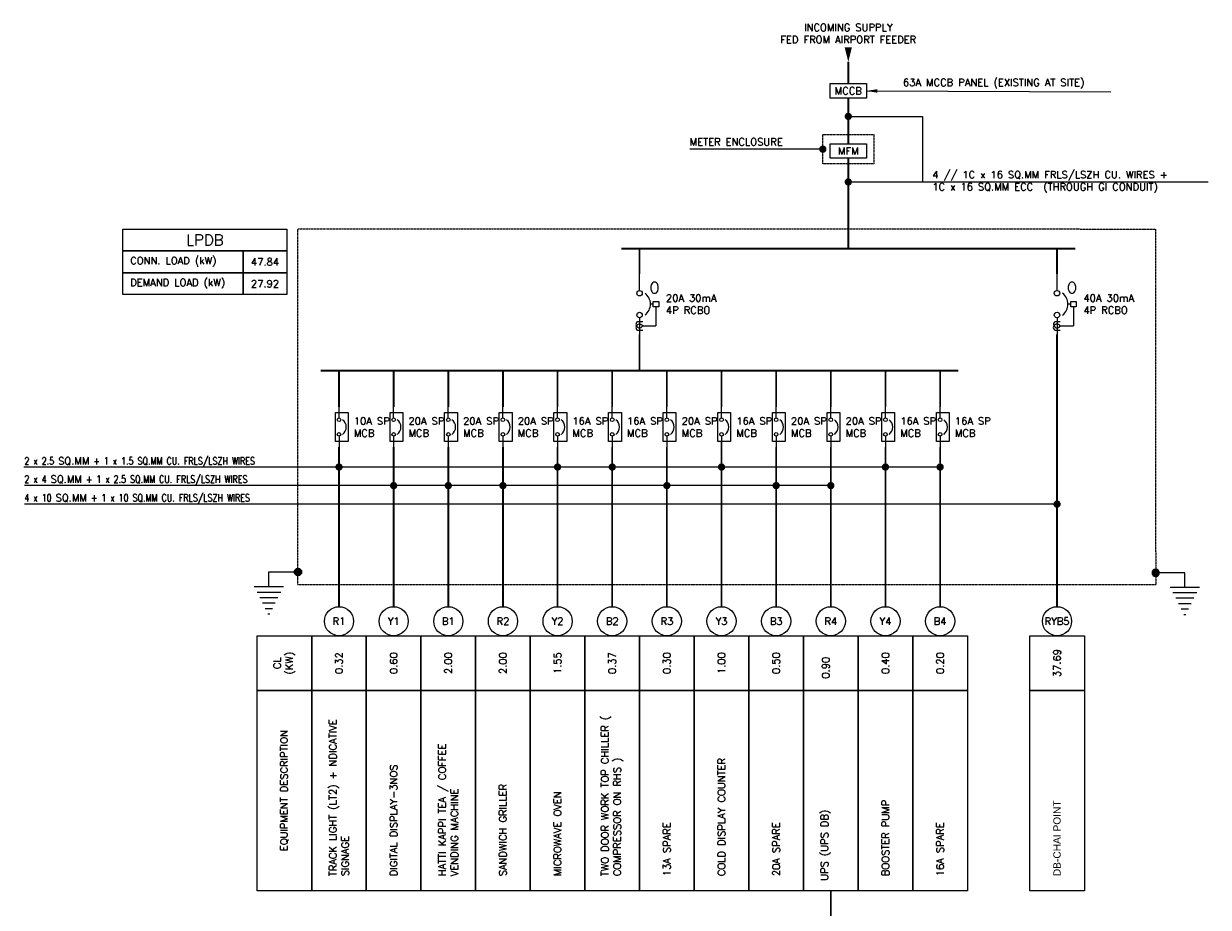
# Model space of a CAD drawing. Header units: millimetres. Extents: x -104968 to -58353, y -10897 to 11860.
# Tile 2 of 3: x -104968 to -88709, y -272 to 11860. Entities that reach past the tile are written whole.
import ezdxf
from ezdxf.enums import TextEntityAlignment as Align

# ---------------------------------------------------------------- set-up
doc = ezdxf.new("R2010")
doc.units = ezdxf.units.MM
doc.header["$MEASUREMENT"] = 0
doc.linetypes.add('HIDDENX2', pattern=[0.75, 0.5, -0.25])
doc.linetypes.add('PHANTOM', pattern=[63.5, 31.75, -6.35, 6.35, -6.35, 6.35, -6.35])
doc.layers.get('0').update_dxf_attribs({"lineweight": 5})
for name, color, linetype, lineweight, true_color in [('M-MEP-ELPR-CABLE', 7, 'PHANTOM', 20, 0xb914eb), ('M-MEP-ELPR-EQUIP', 6, 'Continuous', 20, 0xff00ff), ('M-MEP-ELSL-BREAKER', 7, 'Continuous', 20, 0xa41be4), ('M-MEP-ELSL-DEVICES', 200, 'Continuous', 20, 0xbf00ff)]:
    doc.layers.add(name, color=color, linetype=linetype, lineweight=lineweight, true_color=true_color)
doc.layers.add('M-MEP-GEN', color=7, linetype='Continuous', lineweight=5)
doc.styles.add('100 ROMANS', font='romans.shx')
doc.styles.add('SSP_Note', font='romans.shx', dxfattribs={"width": 0.8})
doc.styles.get("Standard").update_dxf_attribs({"font": 'romans.shx'})
doc.dimstyles.new('100-ROMANS', dxfattribs={"dimtxt": 100, "dimasz": 0.18, "dimexe": 0.18, "dimexo": 0.0625, "dimgap": 0.09, "dimtad": 0, "dimtih": 1, "dimtoh": 1, "dimdec": 4, "dimzin": 0, "dimdsep": 46, "dimtxsty": '100 ROMANS', "dimcen": 0.09, "dimadec": 0, "dimazin": 0, "dimtfac": 1, "dimtdec": 4, "dimtofl": 0, "dimtmove": 0, "dimatfit": 3, "dimfxl": 1, "dimtolj": 1, "dimtzin": 0, "dimarcsym": 0})

# ---------------------------------------------------------------- blocks, each defined once
blk = doc.blocks.new('EARTH')
h = blk.add_hatch(color=0)
h.dxf.hatch_style = 1
h.paths.add_polyline_path([(25, 0, 1), (-25, 0, 1)])
at = {"color": 0}
for p, q in [((-300, -100), (-100, -100)), ((-281.25, -137.5), (-118.75, -137.5)), ((-262.5, -175), (-137.5, -175)), ((-243.75, -212.5), (-156.25, -212.5)), ((-225, -250), (-175, -250)), ((-206.25, -287.5), (-193.75, -287.5))]:
    blk.add_line(p, q, dxfattribs=at)
blk.add_lwpolyline([(-200, -100), (-200, 0), (0, 0)], dxfattribs=at)
blk.add_circle((0, 0), 25, dxfattribs=at)
blk = doc.blocks.new('MCB')
at = {"color": 0}
for points in [[(150, 0), (0, 0)], [(400, 0), (550, 0)]]:
    blk.add_lwpolyline(points, dxfattribs=at)
blk.add_lwpolyline([(75, 125), (475, 125), (475, -50), (75, -50)], close=True, dxfattribs=at)
for centre in [(175, 0), (375, 0)]:
    blk.add_circle(centre, 25, dxfattribs=at)
blk.add_arc((275, -25), 125, 36.8699, 143.1301, dxfattribs=at)
blk = doc.blocks.new('RCBO')
at = {"color": 0}
for p, q in [((275, 125), (275, 100)), ((300, 150), (475, 150)), ((475, 29), (475, 150))]:
    blk.add_line(p, q, dxfattribs=at)
blk.add_lwpolyline([(250, 175), (300, 175), (300, 125), (250, 125)], close=True, dxfattribs=at)
for points in [[(150, 0), (0, 0)], [(400, 0), (550, 0)]]:
    blk.add_lwpolyline(points, dxfattribs=at)
blk.add_lwpolyline([(436, 29), (436, -10, 0.44435), (462, -33, 0.708721), (475, 29, 0.735983), (490, -34, 0.414214), (514, -10), (514, 29)], format="xyb", dxfattribs=at)
for centre in [(175, 0), (375, 0)]:
    blk.add_circle(centre, 25, dxfattribs=at)
blk.add_arc((275, -25), 125, 36.8699, 143.1301, dxfattribs=at)
blk.add_attdef('O', text='', height=100, rotation=90, dxfattribs=at).set_placement((125, 137), align=Align.MIDDLE_CENTER)
blk = doc.blocks.new('MCCB PANEL')
at = {"color": 0}
blk.add_lwpolyline([(-250, 200), (250, 200), (250, 0), (-250, 0)], close=True, dxfattribs=at)
blk.add_attdef('MCCB', text='', height=100, dxfattribs=at).set_placement((0, 100), align=Align.MIDDLE_CENTER)
blk = doc.blocks.new('MFM')
at = {"color": 0}
blk.add_lwpolyline([(-250, 200), (250, 200), (250, 0), (-250, 0)], close=True, dxfattribs=at)
blk.add_attdef('MFM', text='', height=100, dxfattribs=at).set_placement((0, 100), align=Align.MIDDLE_CENTER)

msp = doc.modelspace()

# ---------------------------------------------------------------- linework, layer by layer
at = {"layer": 'M-MEP-ELPR-CABLE', "color": 1, "ltscale": 0.1, "true_color": 0xff0000}
for points in [[(-93650, 11537, 100, 0, 0), (-93650, 11337, 0, 0, 0)], [(-93650, 8772, 25, 25, 0), (-93650, 9937, 25, 25, 0)]]:
    msp.add_lwpolyline(points, format="xyseb", dxfattribs=at)
at = {"layer": 'M-MEP-ELPR-CABLE', "color": 1, "ltscale": 0.1, "true_color": 0xff0000, "const_width": 25}
for points in [[(-93650, 11037), (-93650, 11337)], [(-93650, 10212), (-93650, 10837)], [(-93650, 9937), (-93650, 10012)]]:
    msp.add_lwpolyline(points, dxfattribs=at)
msp.add_lwpolyline([(-93890, -44), (-93890, -539, -0.414214), (-93980, -629), (-96302, -629), (-96302, -1672)], format="xyb", dxfattribs=at)
at = {"layer": 'M-MEP-ELPR-EQUIP', "linetype": 'HIDDENX2', "ltscale": 5}
for points in [[(-94000, 10337), (-93300, 10337), (-93300, 9937), (-94000, 9937)], [(-101206, 9042), (-89434, 9041), (-89431, 4154), (-101203, 4155)]]:
    msp.add_lwpolyline(points, close=True, dxfattribs=at)
at = {"layer": 'M-MEP-GEN'}
for points in [[(-103606, 9040), (-101356, 9040), (-101356, 8740), (-103606, 8740)], [(-103606, 8740), (-101956, 8740), (-101956, 8440), (-103606, 8440)], [(-101356, 8740), (-101356, 8440), (-101956, 8440), (-101956, 8740)], [(-103606, 8440), (-101956, 8440), (-101956, 8140), (-103606, 8140)], [(-101356, 8440), (-101356, 8140), (-101956, 8140), (-101956, 8440)], [(-101765, 3456), (-101015, 3456), (-101015, 2706), (-101765, 2706)], [(-101015, 3456), (-100265, 3456), (-100265, 2706), (-101015, 2706)], [(-100265, 3456), (-99515, 3456), (-99515, 2706), (-100265, 2706)], [(-99515, 3456), (-98765, 3456), (-98765, 2706), (-99515, 2706)], [(-98765, 3456), (-98015, 3456), (-98015, 2706), (-98765, 2706)], [(-98015, 3456), (-97265, 3456), (-97265, 2706), (-98015, 2706)], [(-97265, 3456), (-96515, 3456), (-96515, 2706), (-97265, 2706)], [(-96515, 3456), (-95765, 3456), (-95765, 2706), (-96515, 2706)], [(-95765, 3456), (-95015, 3456), (-95015, 2706), (-95765, 2706)], [(-95015, 3456), (-94265, 3456), (-94265, 2706), (-95015, 2706)], [(-94265, 3456), (-93515, 3456), (-93515, 2706), (-94265, 2706)], [(-93515, 3456), (-92765, 3456), (-92765, 2706), (-93515, 2706)], [(-92765, 3456), (-92015, 3456), (-92015, 2706), (-92765, 2706)], [(-91160, 3456), (-90410, 3456), (-90410, 2706), (-91160, 2706)], [(-101765, 2706), (-101015, 2706), (-101015, -44), (-101765, -44)], [(-101015, 2706), (-100265, 2706), (-100265, -44), (-101015, -44)], [(-100265, 2706), (-99515, 2706), (-99515, -44), (-100265, -44)], [(-99515, 2706), (-98765, 2706), (-98765, -44), (-99515, -44)], [(-98765, 2706), (-98015, 2706), (-98015, -44), (-98765, -44)], [(-98015, 2706), (-97265, 2706), (-97265, -44), (-98015, -44)], [(-97265, 2706), (-96515, 2706), (-96515, -44), (-97265, -44)], [(-96515, 2706), (-95765, 2706), (-95765, -44), (-96515, -44)], [(-95765, 2706), (-95015, 2706), (-95015, -44), (-95765, -44)], [(-95015, 2706), (-94265, 2706), (-94265, -44), (-95015, -44)], [(-94265, 2706), (-93515, 2706), (-93515, -44), (-94265, -44)], [(-93515, 2706), (-92765, 2706), (-92765, -44), (-93515, -44)], [(-92765, 2706), (-92015, 2706), (-92015, -44), (-92765, -44)], [(-91160, 2706), (-90410, 2706), (-90410, -44), (-91160, -44)]]:
    msp.add_lwpolyline(points, close=True, dxfattribs=at)
at = {"layer": 'M-MEP-GEN', "const_width": 25}
for points in [[(-96765, 8772), (-90535, 8772)], [(-96515, 8422), (-96515, 8772)], [(-90785, 8422), (-90785, 8772)], [(-96515, 7097), (-96515, 7597)], [(-90785, 7597), (-90785, 3856)], [(-100890, 7097), (-92140, 7097)], [(-100640, 6597), (-100640, 7097)], [(-99890, 6597), (-99890, 7097)], [(-99140, 6597), (-99140, 7097)], [(-98390, 6597), (-98390, 7097)], [(-97640, 6597), (-97640, 7097)], [(-96890, 6597), (-96890, 7097)], [(-96140, 6597), (-96140, 7097)], [(-95390, 6597), (-95390, 7097)], [(-94640, 6597), (-94640, 7097)], [(-93890, 6597), (-93890, 7097)], [(-93140, 6597), (-93140, 7097)], [(-92390, 6597), (-92390, 7097)], [(-100640, 3856), (-100640, 6047)], [(-99890, 3856), (-99890, 6047)], [(-99140, 3856), (-99140, 6047)], [(-98390, 3856), (-98390, 6047)], [(-97640, 3856), (-97640, 6047)], [(-96890, 3856), (-96890, 6047)], [(-96140, 3856), (-96140, 6047)], [(-95390, 3856), (-95390, 6122)], [(-94640, 3856), (-94640, 6047)], [(-93890, 6047), (-93890, 3856)], [(-93140, 3856), (-93140, 6047)], [(-92390, 3856), (-92390, 6047)]]:
    msp.add_lwpolyline(points, dxfattribs=at)
at = {"layer": 'M-MEP-GEN'}
for centre in [(-100640, 3656), (-99890, 3656), (-99140, 3656), (-98390, 3656), (-97640, 3656), (-96890, 3656), (-96140, 3656), (-95390, 3656), (-94640, 3656), (-93890, 3656), (-93140, 3656), (-92390, 3656), (-90785, 3656)]:
    msp.add_circle(centre, 200, dxfattribs=at)

# ---------------------------------------------------------------- block references
at = {"layer": 'M-MEP-ELPR-EQUIP'}
msp.add_blockref('MCCB PANEL', (-93650, 10837), dxfattribs=at).add_auto_attribs({'MCCB': 'MCCB'})
at = {"layer": 'M-MEP-ELSL-BREAKER', "xscale": 1.5, "yscale": 1.5, "zscale": 1.5, "rotation": 269.9999999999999}
for p in [(-96515, 8422), (-90785, 8422)]:
    msp.add_blockref('RCBO', p, dxfattribs=at).add_auto_attribs({'O': 'O'})
at = {"layer": 'M-MEP-ELSL-BREAKER', "rotation": 269.9999999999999}
for p in [(-100640, 6597, 1), (-99890, 6597, 1), (-99140, 6597, 1), (-98390, 6597, 1), (-97640, 6597, 1), (-96890, 6597, 1), (-96140, 6597, 1), (-95390, 6597, 1), (-94640, 6597, 1), (-93890, 6597, 1), (-93140, 6597, 1), (-92390, 6597, 1)]:
    msp.add_blockref('MCB', p, dxfattribs=at)
at = {"layer": 'M-MEP-ELSL-DEVICES'}
msp.add_blockref('MFM', (-93650, 10012), dxfattribs=at).add_auto_attribs({'MFM': 'MFM'})
at = {"layer": 'M-MEP-ELSL-DEVICES', "yscale": 2, "zscale": 2}
for p, xscale in [((-101203, 4332), 2), ((-89431, 4321), -2)]:
    msp.add_blockref('EARTH', p, dxfattribs=dict(at, xscale=xscale))

# ---------------------------------------------------------------- texts
at = {"layer": 'M-MEP-GEN'}
for s, width, gutter_width, heights, insert, char_height, attachment_point in [('\\pxqc;INCOMING SUPPLY\\PFED FROM AIRPORT FEEDER', 2288.64, 1, [550], (-93650, 11725), 100, 5), ('63A MCCB PANEL (EXISTING AT SITE)', 3687.91, 1, [621], (-92900, 11037), 100, 4), ('METER ENCLOSURE', 3687.91, 1, [621], (-95827, 10237), 100, 4), ('4 // 1C x 16 SQ.MM FRLS/LSZH CU. WIRES +\\P1C x 16 SQ.MM ECC  (THROUGH GI CONDUIT)', 4078.5, 1, [621], (-92496, 9687), 100, 4), ('LPDB', 4370.22, 3325, [0], (-102481, 8890), 150, 5), ('CONN. LOAD (kW)', 4370.22, 3325, [0], (-103506, 8590), 100, 4), ('47.84', 262.9, 3325, [0], (-101656, 8590), 100, 5), ('DEMAND LOAD (kW)', 4370.22, 3325, [0], (-103506, 8290), 100, 4), ('27.92', 262.9, 3325, [0], (-101656, 8290), 100, 5), ('20A 30mA 4P RCBO', 891.54, 1, [996], (-96153, 8010), 100, 4), ('40A 30mA 4P RCBO', 891.54, 1, [996], (-90423, 8010), 100, 4), ('10A SP \\PMCB', 507.33, 1, [586], (-100437, 6322), 100, 4), ('20A SP \\PMCB', 507.33, 1, [586], (-99687, 6322), 100, 4), ('20A SP \\PMCB', 507.33, 1, [586], (-98937, 6322), 100, 4), ('20A SP \\PMCB', 507.33, 1, [586], (-98187, 6322), 100, 4), ('16A SP \\PMCB', 507.33, 1, [586], (-97437, 6322), 100, 4), ('16A SP \\PMCB', 507.33, 1, [586], (-96687, 6322), 100, 4), ('20A SP \\PMCB', 507.33, 1, [586], (-95937, 6322), 100, 4), ('16A SP \\PMCB', 507.33, 1, [586], (-95187, 6322), 100, 4), ('20A SP \\PMCB', 507.33, 1, [586], (-94437, 6322), 100, 4), ('20A SP \\PMCB', 507.33, 1, [586], (-93687, 6322), 100, 4), ('16A SP \\PMCB', 507.33, 1, [586], (-92937, 6322), 100, 4), ('16A SP \\PMCB', 507.33, 1, [586], (-92187, 6322), 100, 4), ('R1', 153.38, 1, [0], (-100640, 3656), 100, 5), ('\\pxqc;Y1', 153.38, 1, [0], (-99890, 3656), 100, 5), ('\\pxqc;B1', 153.38, 1, [0], (-99140, 3656), 100, 5), ('\\pxqc;R2', 153.38, 1, [0], (-98390, 3656), 100, 5), ('\\pxqc;Y2', 153.38, 1, [0], (-97640, 3656), 100, 5), ('\\pxqc;B2', 153.38, 1, [0], (-96890, 3656), 100, 5), ('\\pxqc;R3', 153.38, 1, [0], (-96140, 3656), 100, 5), ('\\pxqc;Y3', 153.38, 1, [0], (-95390, 3656), 100, 5), ('\\pxqc;B3', 153.38, 1, [0], (-94640, 3656), 100, 5), ('\\pxqc;R4', 153.38, 1, [0], (-93890, 3656), 100, 5), ('\\pxqc;Y4', 153.38, 1, [0], (-93140, 3656), 100, 5), ('\\pxqc;B4', 153.38, 1, [0], (-92390, 3656), 100, 5), ('\\pxqc;RYB5', 153.38, 1, [0], (-90785, 3656), 100, 5)]:
    msp.add_mtext_dynamic_manual_height_columns(s, width=width, gutter_width=gutter_width, heights=heights, dxfattribs=dict(at, insert=insert, char_height=char_height, attachment_point=attachment_point))
at = {"layer": 'M-MEP-GEN', "linetype": 'Continuous', "char_height": 100, "attachment_point": 7, "style": 'SSP_Note'}
for s, insert, width in [('2 x 2.5 {\\W1;SQ.MM} + 1 x 1.5 SQ.MM CU. FRLS/LSZH WIRES', (-104958, 5773), 3878.69), ('2 x 4 {\\W1;SQ.MM} + 1 x 2.5 SQ.MM CU. FRLS/LSZH WIRES ', (-104958, 5523), 4125), ('4 x 10 {\\W1;SQ.MM} + 1 x 10 SQ.MM CU. FRLS/LSZH WIRES ', (-104958, 5268), 4125)]:
    msp.add_mtext(s, dxfattribs=dict(at, insert=insert, width=width))
at = {"layer": 'M-MEP-GEN', "char_height": 100, "rotation": 90}
for s, width, gutter_width, heights, insert, attachment_point in [('\\pxqc;CL (KW)', 461.24, 1, [859], (-101390, 3081), 5), ('0.32', 347.96, 1, [0], (-100640, 3081), 5), ('0.60', 347.96, 1, [0], (-99890, 3081), 5), ('2.00', 370.9, 1, [146], (-99140, 3081), 5), ('2.00', 347.96, 1, [0], (-98390, 3081), 5), ('1.55', 347.96, 1, [0], (-97640, 3081), 5), ('0.37', 347.96, 1, [0], (-96890, 3081), 5), ('0.30', 347.96, 1, [0], (-96140, 3081), 5), ('1.00', 347.96, 1, [0], (-95390, 3081), 5), ('0.50', 347.96, 1, [0], (-94640, 3081), 5), ('0.90', 347.96, 1, [0], (-93960, 3018), 5), ('0.40', 347.96, 1, [0], (-93140, 3081), 5), ('0.20', 347.96, 1, [0], (-92390, 3081), 5), ('37.69', 347.96, 1, [0], (-90785, 3081), 5), ('HATTI KAPPI TEA / COFFEE VENDING MACHINE', 2304.49, 1, [0], (-99140, 156), 4), ('{\\Fromans|c0;EQUIPMENT DESCRIPTION}', 3838.97, 1, [0], (-101390, 1331), 5), ('\\pxt27;TRACK LIGHT (LT2) + NDICATIVE SIGNAGE', 2533.09, 1, [857], (-100640, 156), 4), ('TWO DOOR WORK TOP CHILLER ( COMPRESSOR ON RHS )', 2483.06, 1, [479], (-96890, 156), 4), ('COLD DISPLAY COUNTER', 2483.06, 1, [479], (-95390, 156), 4), ('\\pxt26;DIGITAL DISPLAY-3NOS', 2303.47, 923, [542], (-99890, 156), 4), ('SANDWICH GRILLER', 1887.21, 1, [0], (-98390, 156), 4), ('MICROWAVE OVEN ', 2427.56, 1, [650], (-97640, 156), 4), ('BOOSTER PUMP', 2494.15, 1, [0], (-93140, 156), 4), ('{\\fArial|b0|i0|c0|p34;DB-CHAI POINT}', 2800, 1, [0], (-90785, 156), 4), ('13A SPARE ', 2483.06, 1, [479], (-96140, 156), 4), ('20A SPARE ', 2577.16, 1, [0], (-94640, 156), 4), ('UPS (UPS DB)', 2295.58, 1, [0], (-93960, 93), 4), ('16A SPARE ', 2577.16, 1, [0], (-92390, 156), 4)]:
    msp.add_mtext_dynamic_manual_height_columns(s, width=width, gutter_width=gutter_width, heights=heights, dxfattribs=dict(at, insert=insert, attachment_point=attachment_point))

# ---------------------------------------------------------------- leaders
at = {"layer": 'M-MEP-GEN'}
for points, override in [([(-93400, 10937), (-90047, 10922)], {"dimasz": 150, "dimgap": 0.09, "dimtad": 0}), ([(-93650, 10587), (-92633, 10587), (-92633, 9687)], {"dimasz": 100, "dimldrblk": 'DOT'}), ([(-94000, 10137), (-95827, 10137)], {"dimasz": 100, "dimgap": 0.09, "dimtad": 0, "dimldrblk": 'DOT'}), ([(-93650, 9687), (-88709, 9687)], {"dimasz": 100, "dimgap": 0.09, "dimtad": 0, "dimldrblk": 'DOT'}), ([(-100640, 5773), (-104968, 5773)], {"dimasz": 100, "dimldrblk": 'DOT'}), ([(-92390, 5773), (-104968, 5773)], {"dimasz": 100, "dimldrblk": 'DOT'}), ([(-95390, 5773), (-104968, 5773)], {"dimasz": 100, "dimldrblk": 'DOT'}), ([(-96890, 5773), (-104968, 5773)], {"dimasz": 100, "dimldrblk": 'DOT'}), ([(-93140, 5773), (-104218, 5773)], {"dimasz": 100, "dimldrblk": 'DOT'}), ([(-97640, 5773), (-101218, 5773)], {"dimasz": 100, "dimldrblk": 'DOT'}), ([(-98390, 5518), (-104958, 5518)], {"dimasz": 100, "dimldrblk": 'DOT'}), ([(-99140, 5518), (-104958, 5518)], {"dimasz": 100, "dimldrblk": 'DOT'}), ([(-93890, 5518), (-104958, 5518)], {"dimasz": 100, "dimldrblk": 'DOT'}), ([(-99890, 5518), (-104958, 5518)], {"dimasz": 100, "dimldrblk": 'DOT'}), ([(-96140, 5518), (-104208, 5518)], {"dimasz": 100, "dimldrblk": 'DOT'}), ([(-94640, 5518), (-102708, 5518)], {"dimasz": 100, "dimldrblk": 'DOT'}), ([(-90785, 5264), (-104958, 5264)], {"dimasz": 100, "dimldrblk": 'DOT'})]:
    msp.add_leader(points, dimstyle='100-ROMANS', override=override, dxfattribs=at)

doc.saveas('drawing.dxf')
